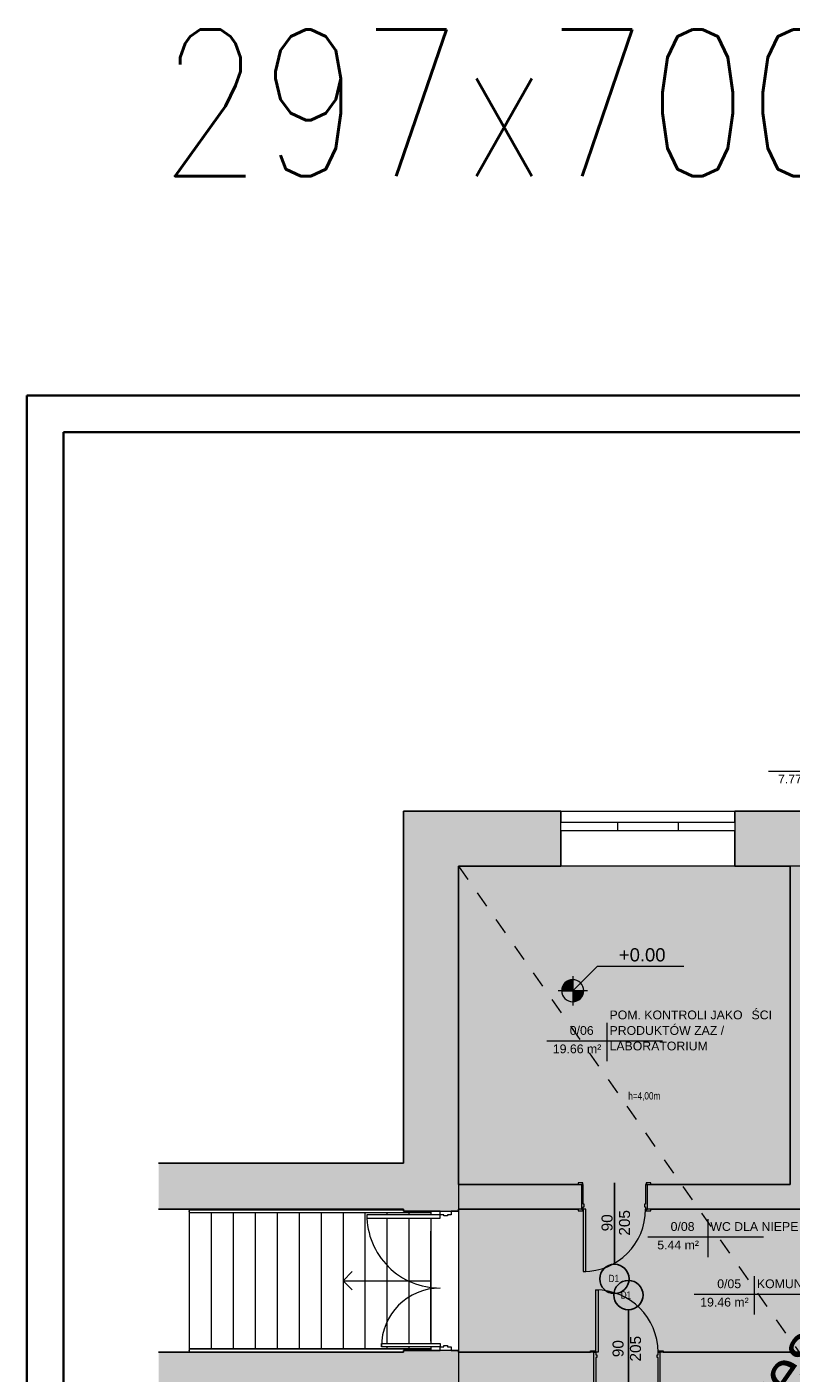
# Model space of a CAD drawing. Header units: centimetres. Extents: x 14504 to 44111, y -18976 to -7683.
# Tile 59 of 141: x 21163 to 22206, y -9552 to -7715. Entities that reach past the tile are written whole.
import ezdxf

# ---------------------------------------------------------------- set-up
doc = ezdxf.new("R2010")
doc.units = ezdxf.units.CM
doc.linetypes.add('Aligning Line 1_8_', pattern=[0.635, 0.3175, -0.3175])
doc.linetypes.add('Ponad', pattern=[0.396875, 0.238125, -0.15875])
for name, color, linetype, lineweight in [('_gruba', 90, 'Continuous', 35), ('A-AREA', 32, 'Continuous', 9), ('A-AREA-IDEN', 4, 'Continuous', 9), ('A-DETL', 6, 'Continuous', 9), ('A-DETL-GENF', 92, 'Continuous', 9), ('A-DETL-MEDM', 33, 'Continuous', 25), ('A-DETL-THIN', 151, 'Continuous', 9), ('A-DOOR', 31, 'Continuous', 9), ('A-DOOR-FRAM', 31, 'Continuous', 18), ('A-FLOR', 192, 'Continuous', 9), ('A-FLOR-HRAL', 11, 'Continuous', 9), ('A-GLAZ', 151, 'Continuous', 9), ('A-WALL', 4, 'Continuous', 9), ('A-WALL-PATT', 111, 'Continuous', 25), ('G-ANNO-DIMS', 111, 'Continuous', 9), ('G-ANNO-TEXT', 8, 'Continuous', 9), ('IE inst', 1, 'Continuous', 50), ('S-STRS', 31, 'Continuous', 9), ('S-STRS-ANNO', 31, 'Continuous', 9)]:
    doc.layers.add(name, color=color, linetype=linetype, lineweight=lineweight)
doc.styles.add('Arial', font='arial.ttf', dxfattribs={"height": 23.8125})
doc.styles.add('Arial_1', font='arial.ttf', dxfattribs={"height": 12})
doc.styles.add('Arial_2', font='arial.ttf', dxfattribs={"height": 18})
doc.styles.add('Arial_3', font='arial.ttf', dxfattribs={"width": 0.8, "height": 18})
doc.styles.add('Arial_5', font='arial.ttf', dxfattribs={"height": 15})
doc.styles.get("Standard").update_dxf_attribs({"font": 'romans.shx', "width": 0.8, "height": 20})

# ---------------------------------------------------------------- blocks, each defined once
blk = doc.blocks.new('Drzwi-wewnętrzne-jednoskrzydłowe-dwupanelowe-drewniane - 900 x 2100mm-307294-3_Poziom parteru')
at = {"layer": 'A-DOOR'}
for p, q in [((-49.635, 24.8175), (-43.135, 24.8175)), ((-49.635, 22.8175), (-49.635, 24.8175)), ((-43.135, 22.8175), (-49.635, 22.8175)), ((-43.135, 24.8175), (-43.135, 22.8175)), ((43.135, 24.8175), (49.635, 24.8175)), ((43.135, 22.8175), (43.135, 24.8175)), ((49.635, 22.8175), (43.135, 22.8175)), ((49.635, 24.8175), (49.635, 22.8175)), ((-49.635, -22.1825), (-43.135, -22.1825)), ((-49.635, -24.1825), (-49.635, -22.1825)), ((-43.135, -24.1825), (-49.635, -24.1825)), ((-43.135, -22.1825), (-43.135, -24.1825)), ((43.135, -22.1825), (49.635, -22.1825)), ((43.135, -24.1825), (43.135, -22.1825)), ((49.635, -24.1825), (43.135, -24.1825)), ((49.635, -22.1825), (49.635, -24.1825))]:
    blk.add_line(p, q, dxfattribs=at)
at = {"layer": 'A-DOOR', "lineweight": 18}
for p, q in [((39, -22.1825), (42.5, -22.1825)), ((39, -107.1825), (39, -22.1825)), ((42.5, -22.1825), (42.5, -107.1825)), ((42.5, -107.1825), (39, -107.1825))]:
    blk.add_line(p, q, dxfattribs=at)
at = {"layer": 'A-DOOR'}
blk.add_arc((42.5, -22.1825), 85, 180, 270, dxfattribs=at)
at = {"layer": 'A-DOOR-FRAM'}
for p, q in [((-45, 22.8175), (-42.5, 22.8175)), ((-45, -22.1825), (-45, 22.8175)), ((-42.5, 22.8175), (-42.5, -15.19)), ((42.5, 22.8175), (45, 22.8175)), ((42.5, -15.19), (42.5, 22.8175)), ((45, 22.8175), (45, -22.1825)), ((-42.5, -15.19), (-41.23, -15.19)), ((-41.23, -15.19), (-41.23, -18.6825)), ((41.23, -15.19), (42.5, -15.19)), ((41.23, -18.6825), (41.23, -15.19)), ((-42.5, -22.1825), (-45, -22.1825)), ((-42.5, -18.6825), (-42.5, -22.1825)), ((-41.23, -18.6825), (-42.5, -18.6825)), ((42.5, -18.6825), (41.23, -18.6825)), ((42.5, -22.1825), (42.5, -18.6825)), ((45, -22.1825), (42.5, -22.1825))]:
    blk.add_line(p, q, dxfattribs=at)
blk = doc.blocks.new('Drzwi-wewnętrzne-jednoskrzydłowe-dwupanelowe-drewniane - 900 x 2100mm-310184-3_Poziom parteru')
at = {"layer": 'A-DOOR', "lineweight": 18}
for p, q in [((42.5, 101.6825), (39, 101.6825)), ((39, 101.6825), (39, 16.6825)), ((42.5, 16.6825), (42.5, 101.6825)), ((39, 16.6825), (42.5, 16.6825))]:
    blk.add_line(p, q, dxfattribs=at)
at = {"layer": 'A-DOOR'}
for p, q in [((-43.135, 18.6825), (-49.635, 18.6825)), ((-49.635, 18.6825), (-49.635, 16.6825)), ((-43.135, 16.6825), (-43.135, 18.6825)), ((49.635, 18.6825), (43.135, 18.6825)), ((43.135, 18.6825), (43.135, 16.6825)), ((49.635, 16.6825), (49.635, 18.6825)), ((-49.635, 16.6825), (-43.135, 16.6825)), ((43.135, 16.6825), (49.635, 16.6825)), ((-43.135, -17.3175), (-49.635, -17.3175)), ((-49.635, -17.3175), (-49.635, -19.3175)), ((-43.135, -19.3175), (-43.135, -17.3175)), ((49.635, -17.3175), (43.135, -17.3175)), ((43.135, -17.3175), (43.135, -19.3175)), ((49.635, -19.3175), (49.635, -17.3175)), ((-49.635, -19.3175), (-43.135, -19.3175)), ((43.135, -19.3175), (49.635, -19.3175))]:
    blk.add_line(p, q, dxfattribs=at)
blk.add_arc((42.5, 16.6825), 85, 90, 180, dxfattribs=at)
at = {"layer": 'A-DOOR-FRAM'}
for p, q in [((-42.5, 16.6825), (-45, 16.6825)), ((-45, 16.6825), (-45, -17.3175)), ((-42.5, 13.1825), (-42.5, 16.6825)), ((-41.23, 13.1825), (-42.5, 13.1825)), ((-42.5, -17.3175), (-42.5, 9.69)), ((-42.5, 9.69), (-41.23, 9.69)), ((-41.23, 9.69), (-41.23, 13.1825)), ((42.5, 13.1825), (41.23, 13.1825)), ((41.23, 13.1825), (41.23, 9.69)), ((41.23, 9.69), (42.5, 9.69)), ((42.5, 16.6825), (42.5, 13.1825)), ((45, 16.6825), (42.5, 16.6825)), ((42.5, 9.69), (42.5, -17.3175)), ((45, -17.3175), (45, 16.6825)), ((-45, -17.3175), (-42.5, -17.3175)), ((42.5, -17.3175), (45, -17.3175))]:
    blk.add_line(p, q, dxfattribs=at)
blk = doc.blocks.new('Typ poręczy górnej - Górna poręcz_wewnętrzny_-448010-3_Poziom parteru')
at = {"layer": 'A-FLOR-HRAL'}
for p, q in [((15158.1, -9576.2), (14828.1, -9576.2)), ((14828.1, -9580.2), (15120.6, -9580.2)), ((15158.1, -9578), (15158.1, -9578.2))]:
    blk.add_line(p, q, dxfattribs=at)
at = {"layer": 'A-FLOR-HRAL', "flags": 128}
blk.add_lwpolyline([(14828.1, -9578.4), (14828.1, -9578.2), (14828.1, -9578)], dxfattribs=at)
blk = doc.blocks.new('Typ poręczy górnej - Górna poręcz_wewnętrzny_-V5-3_Poziom parteru')
at = {"layer": 'A-FLOR-HRAL'}
for p, q in [((14828.1, -9576.2), (14828.1, -9580.2)), ((14828.1, -9576.2), (15158.1, -9576.2)), ((14828.1, -9580.2), (15120.6, -9580.2)), ((15158.1, -9576.2), (15158.1, -9578.2))]:
    blk.add_line(p, q, dxfattribs=at)
blk = doc.blocks.new('Typ poręczy górnej - Górna poręcz_wewnętrzny_-448021-3_Poziom parteru')
at = {"layer": 'A-FLOR-HRAL'}
for p, q in [((15120.6, -9386.3), (14828.1, -9386.3)), ((14828.1, -9390.3), (15158.1, -9390.3)), ((15158.1, -9388.3), (15158.1, -9388.5))]:
    blk.add_line(p, q, dxfattribs=at)
at = {"layer": 'A-FLOR-HRAL', "flags": 128}
blk.add_lwpolyline([(14828.1, -9388.5), (14828.1, -9388.3), (14828.1, -9388)], dxfattribs=at)
blk = doc.blocks.new('Typ poręczy górnej - Górna poręcz_wewnętrzny_-V6-3_Poziom parteru')
at = {"layer": 'A-FLOR-HRAL'}
for p, q in [((14828.1, -9386.3), (14828.1, -9390.3)), ((14828.1, -9386.3), (15120.6, -9386.3)), ((14828.1, -9390.3), (15158.1, -9390.3)), ((15158.1, -9388.2), (15158.1, -9390.3))]:
    blk.add_line(p, q, dxfattribs=at)
blk = doc.blocks.new('Drzwi-korytarz-niesymetryczne-wpuszczane - Drzwi dwuskrzydłowe 1800 x 2100mm-575839-3_Poziom parteru')
at = {"layer": 'A-DOOR', "lineweight": 18}
for p, q in [((-85.5, 11.865), (-90, 11.865)), ((-90, 11.865), (-90, -88.135)), ((-85.5, -88.135), (-85.5, 11.865)), ((85.5, 11.865), (90, 11.865)), ((85.5, -68.135), (85.5, 11.865)), ((90, 11.865), (90, -68.135)), ((90, -68.135), (85.5, -68.135)), ((-90, -88.135), (-85.5, -88.135))]:
    blk.add_line(p, q, dxfattribs=at)
at = {"layer": 'A-DOOR'}
for centre, radius, start, end in [((-90, 11.865), 100, 270, 360), ((90, 11.865), 80, 180, 270)]:
    blk.add_arc(centre, radius, start, end, dxfattribs=at)
at = {"layer": 'A-DOOR-FRAM'}
for p, q in [((-95, 26.865), (-90, 26.865)), ((-95, 11.865), (-95, 26.865)), ((-90, 26.865), (-90, 21.94375)), ((-90, 21.94375), (-88.4125, 21.94375)), ((-88.4125, 21.94375), (-88.4125, 16.84125)), ((88.4125, 21.94375), (90, 21.94375)), ((88.4125, 16.84125), (88.4125, 21.94375)), ((90, 26.865), (95, 26.865)), ((90, 21.94375), (90, 26.865)), ((95, 26.865), (95, 11.865)), ((-90, 11.865), (-95, 11.865)), ((-90, 16.84125), (-90, 11.865)), ((-88.4125, 16.84125), (-90, 16.84125)), ((90, 16.84125), (88.4125, 16.84125)), ((90, 11.865), (90, 16.84125)), ((95, 11.865), (90, 11.865))]:
    blk.add_line(p, q, dxfattribs=at)
blk = doc.blocks.new('Aluminum_2 szybowe - 160x140-V13-3_Poziom parteru')
at = {"layer": 'A-GLAZ'}
for p, q in [((-137.2, 25.2), (22.8, 25.2)), ((-137.2, 13.7), (-137.2, 25.2)), ((22.8, 25.2), (22.8, 13.7)), ((22.8, 13.7), (-137.2, 13.7))]:
    blk.add_line(p, q, dxfattribs=at)
blk = doc.blocks.new('Aluminum_2 szybowe - 160x140-V12-3_Poziom parteru')
at = {"layer": 'A-GLAZ'}
for p, q in [((-137.2, 25.2), (22.8, 25.2)), ((-137.2, 13.7), (-137.2, 25.2)), ((22.8, 25.2), (22.8, 13.7)), ((22.8, 13.7), (-137.2, 13.7))]:
    blk.add_line(p, q, dxfattribs=at)
blk = doc.blocks.new('Etyk_pom_1_mala - Etyk_pom_1_mala-219433-3_Poziom parteru')
at = {"layer": 'A-AREA-IDEN'}
for p, q in [((-0.096, 0.144), (-0.096, -0.378)), ((-0.915, -0.101), (0.666, -0.101))]:
    blk.add_line(p, q, dxfattribs=at)

msp = doc.modelspace()

# ---------------------------------------------------------------- hatches: boundary and pattern name
at = {"layer": 'A-DETL-GENF', "transparency": 33554508}
h = msp.add_hatch(color=9, dxfattribs=at)
h.paths.add_polyline_path([(22219, -10283.4), (22234, -10283.4), (22234, -9568.6), (22439, -9568.6), (22439, -9523.6), (22027, -9523.6), (22027, -9568.6), (22219, -9568.6), (22219, -10268.6)])
h.paths.add_polyline_path([(21870.8, -9568.6), (21937, -9568.6), (21937, -9523.6), (21752, -9523.6), (21752, -9568.6), (21782.8, -9568.6)])
h.paths.add_polyline_path([(22543.9, -9568.6), (22750, -9568.6), (22750, -9523.6), (22529, -9523.6), (22529, -9568.6), (22533.6, -9568.6)])
h.paths.add_polyline_path([(22592.4, -9328.6), (22597, -9328.6), (22597, -9294.6), (22516, -9294.6), (22516, -9085.6), (22506, -9085.6), (22506, -9097.6), (22215, -9097.6), (22215, -8860.6), (22205, -8860.6), (22205, -9294.6), (22010, -9294.6), (22010, -9328.6), (22381, -9328.6), (22381, -9294.6), (22215, -9294.6), (22215, -9107.6), (22506, -9107.6), (22506, -9294.6), (22486, -9294.6), (22486, -9328.6), (22590, -9328.6)])
h.paths.add_polyline_path([(22687, -9328.6), (22750, -9328.6), (22750, -9294.6), (22687, -9294.6), (22687, -9325.1)])
h.paths.add_polyline_path([(21920, -9328.6), (21920, -9294.6), (21752, -9294.6), (21752, -9328.6), (21915.4, -9328.6)])
h.paths.add_polyline_path([(22506, -8995.6), (22516, -8995.6), (22516, -8985.6), (22662, -8985.6), (22662, -8975.6), (22592, -8975.6), (22592, -8860.6), (22582, -8860.6), (22582, -8975.6), (22506, -8975.6), (22506, -8991)])
h.paths.add_polyline_path([(22747, -8985.6), (22750, -8985.6), (22750, -8975.6), (22747, -8975.6), (22747, -8985.5)])
msp.add_hatch(color=9, dxfattribs=at).paths.add_polyline_path([(22575, -10283.4), (22750, -10283.4), (22750, -9568.6), (22529, -9568.6), (22529, -9523.6), (22750, -9523.6), (22750, -9328.6), (22687, -9328.6), (22687, -9294.6), (22750, -9294.6), (22750, -8985.6), (22747, -8985.5), (22747, -8975.6), (22750, -8975.6), (22750, -8860.6), (22592, -8860.6), (22592, -8975.6), (22662, -8975.6), (22662, -8985.6), (22516, -8985.6), (22516, -8995.6), (22506, -8995.6), (22506, -8975.6), (22582, -8975.6), (22582, -8860.6), (22215, -8860.6), (22215, -9097.6), (22506, -9097.6), (22506, -9085.6), (22516, -9085.6), (22516, -9294.6), (22597, -9294.6), (22597, -9328.6), (22486, -9328.6), (22486, -9294.6), (22506, -9294.6), (22506, -9107.6), (22215, -9107.6), (22215, -9294.6), (22381, -9294.6), (22381, -9328.6), (22010, -9328.6), (22010, -9294.6), (22205, -9294.6), (22205, -8860.6), (21752, -8860.6), (21752, -9294.6), (21920, -9294.6), (21920, -9328.6), (21752, -9328.6), (21752, -9523.6), (21937, -9523.6), (21937, -9568.6), (21752, -9568.6), (21752, -10283.4), (22219, -10283.4), (22219, -9568.6), (22027, -9568.6), (22027, -9523.6), (22439, -9523.6), (22439, -9568.6), (22234, -9568.6), (22234, -10283.4), (22554.5, -10283.4)])
at = {"layer": 'A-WALL-PATT', "lineweight": 9, "transparency": 33554610}
h = msp.add_hatch(color=256, dxfattribs=at)
h.paths.add_polyline_path([(21677, -10358.4), (21752, -10358.4), (21752, -9521.1), (21677, -9521.1), (21677, -10283.4)])
h.paths.add_polyline_path([(21738.8, -9331.1), (21752, -9331.1), (21752, -8785.6), (21677, -8785.6), (21677, -9331.1), (21732, -9331.1)])
h = msp.add_hatch(color=256, dxfattribs=at)
h.paths.add_polyline_path([(22582, -8860.6), (22650, -8860.6), (22650, -8785.6), (22554.5, -8785.6), (22554.5, -8860.6), (22575, -8860.6)])
h.paths.add_polyline_path([(21752, -8860.6), (21892, -8860.6), (21892, -8785.6), (21752, -8785.6), (21752, -8842.2)])
h.paths.add_polyline_path([(22129.5, -8860.6), (22317, -8860.6), (22317, -8785.6), (22129.5, -8785.6), (22129.5, -8842.2)])
for points in [[(21650.8, -9328.6), (21677, -9328.6), (21677, -9265.6), (21342.7, -9265.6), (21342.7, -9328.6), (21606.8, -9328.6)], [(21650.8, -9573.6), (21677, -9573.6), (21677, -9523.6), (21342.7, -9523.6), (21342.7, -9573.6), (21606.8, -9573.6)]]:
    msp.add_hatch(color=256, dxfattribs=at).paths.add_polyline_path(points)
at = {"layer": 'G-ANNO-DIMS'}
h = msp.add_hatch(color=256, dxfattribs=at)
edge = h.paths.add_edge_path()
edge.add_arc((21908, -9030.4), 15, 90, 180)
edge.add_line((21893, -9030.4), (21908, -9030.4))
edge.add_line((21908, -9030.4), (21908, -9015.4))
h = msp.add_hatch(color=256, dxfattribs=at)
edge = h.paths.add_edge_path()
edge.add_arc((21908, -9030.4), 15, 270, 360)
edge.add_line((21923, -9030.4), (21908, -9030.4))
edge.add_line((21908, -9030.4), (21908, -9045.4))

# ---------------------------------------------------------------- linework, layer by layer
at = {"layer": '_gruba', "ltscale": 10}
for p, q in [((21163, -11188.3), (21163, -8218.3)), ((21213, -11138.3), (21213, -8268.3))]:
    msp.add_line(p, q, dxfattribs=at)
at = {"layer": '_gruba'}
for points in [[(21163, -8218.3), (28163, -8218.3), (28163, -11188.3), (21163, -11188.3)], [(21213, -11138.3), (28113, -11138.3), (28113, -8268.3), (21213, -8268.3)]]:
    msp.add_lwpolyline(points, dxfattribs=at)
at = {"layer": 'A-AREA'}
msp.add_line((21714.5, -9508.6), (21714.5, -9358.6), dxfattribs=at)
at = {"layer": 'A-DETL', "linetype": 'Aligning Line 1_8_', "ltscale": 70}
msp.add_line((21752, -8860.6), (22750, -10283.4), dxfattribs=at)
at = {"layer": 'A-DETL-MEDM'}
for p, q in [((21965, -9292.6), (21965, -9403.6)), ((21984, -9576.6), (21984, -9465.6))]:
    msp.add_line(p, q, dxfattribs=at)
for centre in [(21965, -9423.6), (21984, -9445.6)]:
    msp.add_circle(centre, 20, dxfattribs=at)
at = {"layer": 'A-DETL-THIN'}
for p, q in [((22750, -8860.6), (21752, -8860.6)), ((21752, -8860.6), (21752, -10283.4))]:
    msp.add_line(p, q, dxfattribs=at)
at = {"layer": 'A-FLOR'}
for p, q in [((21714.5, -9333.2), (21714.5, -9336.1)), ((21714.5, -9340.6), (21714.5, -9511.6)), ((21714.5, -9516.1), (21714.5, -9519.1))]:
    msp.add_line(p, q, dxfattribs=at)
at = {"layer": 'A-WALL', "lineweight": 25}
for p, q in [((21677, -8785.6), (21677, -9265.6)), ((21892, -8785.6), (21677, -8785.6)), ((21892, -8800.6), (21892, -8785.6)), ((22317, -8785.6), (22129.5, -8785.6)), ((22129.5, -8785.6), (22129.5, -8800.6)), ((21892, -8860.6), (21892, -8812.1)), ((22129.5, -8812.1), (22129.5, -8860.6)), ((21752, -9294.6), (21752, -8860.6)), ((21752, -8860.6), (21892, -8860.6)), ((22129.5, -8860.6), (22205, -8860.6)), ((22205, -8860.6), (22205, -9294.6)), ((21677, -9265.6), (21342.7, -9265.6)), ((21915.4, -9294.6), (21752, -9294.6)), ((22205, -9294.6), (22014.6, -9294.6)), ((21342.7, -9328.6), (21677, -9328.6)), ((21677, -9328.6), (21677, -9331.1)), ((21752, -9331.1), (21752, -9328.6)), ((21752, -9328.6), (21915.4, -9328.6)), ((22014.6, -9328.6), (22376.4, -9328.6)), ((21677, -9331.1), (21727, -9331.1)), ((21742, -9331.1), (21752, -9331.1)), ((21677, -9523.6), (21342.7, -9523.6)), ((21727, -9521.1), (21677, -9521.1)), ((21677, -9521.1), (21677, -9523.6)), ((21752, -9521.1), (21742, -9521.1)), ((21752, -9523.6), (21752, -9521.1)), ((21932.4, -9523.6), (21752, -9523.6)), ((22434.4, -9523.6), (22031.6, -9523.6))]:
    msp.add_line(p, q, dxfattribs=at)
at = {"layer": 'A-WALL'}
for p, q in [((21892, -8785.6), (22129.5, -8785.6)), ((22129.5, -8860.6), (21892, -8860.6))]:
    msp.add_line(p, q, dxfattribs=at)
at = {"layer": 'G-ANNO-DIMS'}
for p, q in [((21908, -9030.4), (21941.7, -8996.7)), ((21941.7, -8996.7), (22059.6, -8996.7)), ((21908, -9010.4), (21908, -9050.4)), ((21908, -9030.4), (21908, -9015.4)), ((21928, -9030.4), (21888, -9030.4)), ((21893, -9030.4), (21908, -9030.4)), ((21923, -9030.4), (21908, -9030.4)), ((21908, -9030.4), (21908, -9045.4))]:
    msp.add_line(p, q, dxfattribs=at)
for start, end in [(90, 180), (0, 90), (180, 270), (270, 0)]:
    msp.add_arc((21908, -9030.4), 15, start, end, dxfattribs=at)
at = {"layer": 'S-STRS'}
for p, q in [((21384.5, -9328.6), (21384.5, -9329.2)), ((21414.5, -9328.6), (21414.5, -9329.2)), ((21444.5, -9328.6), (21444.5, -9329.2)), ((21474.5, -9328.6), (21474.5, -9329.2)), ((21504.5, -9328.6), (21504.5, -9329.2)), ((21534.5, -9328.6), (21534.5, -9329.2)), ((21564.5, -9328.6), (21564.5, -9329.2)), ((21594.5, -9328.6), (21594.5, -9329.2)), ((21624.5, -9328.6), (21624.5, -9329.2)), ((21654.5, -9328.6), (21654.5, -9329.2)), ((21384.5, -9333.2), (21384.5, -9519.1)), ((21414.5, -9333.2), (21414.5, -9519.1)), ((21444.5, -9333.2), (21444.5, -9519.1)), ((21474.5, -9333.2), (21474.5, -9519.1)), ((21504.5, -9333.2), (21504.5, -9519.1)), ((21534.5, -9333.2), (21534.5, -9519.1)), ((21564.5, -9333.2), (21564.5, -9519.1)), ((21594.5, -9333.2), (21594.5, -9519.1)), ((21624.5, -9333.2), (21624.5, -9519.1)), ((21654.5, -9333.2), (21654.5, -9336.1)), ((21654.5, -9340.6), (21654.5, -9511.6)), ((21684.5, -9333.2), (21684.5, -9336.1)), ((21684.5, -9340.6), (21684.5, -9511.6)), ((21714.5, -9333.2), (21714.5, -9336.1)), ((21714.5, -9340.6), (21714.5, -9511.6)), ((21384.5, -9523.1), (21384.5, -9523.6)), ((21414.5, -9523.1), (21414.5, -9523.6)), ((21444.5, -9523.1), (21444.5, -9523.6)), ((21474.5, -9523.1), (21474.5, -9523.6)), ((21504.5, -9523.1), (21504.5, -9523.6)), ((21534.5, -9523.1), (21534.5, -9523.6)), ((21564.5, -9523.1), (21564.5, -9523.6)), ((21594.5, -9523.1), (21594.5, -9523.6)), ((21624.5, -9523.1), (21624.5, -9523.6)), ((21654.5, -9516.1), (21654.5, -9519.1)), ((21654.5, -9523.1), (21654.5, -9523.6)), ((21684.5, -9516.1), (21684.5, -9519.1)), ((21714.5, -9516.1), (21714.5, -9519.1))]:
    msp.add_line(p, q, dxfattribs=at)
at = {"layer": 'S-STRS', "linetype": 'Ponad'}
for p, q in [((21384.5, -9328.6), (21384.5, -9329.2)), ((21414.5, -9328.6), (21414.5, -9329.2)), ((21444.5, -9328.6), (21444.5, -9329.2)), ((21474.5, -9328.6), (21474.5, -9329.2)), ((21504.5, -9328.6), (21504.5, -9329.2)), ((21534.5, -9328.6), (21534.5, -9329.2)), ((21564.5, -9328.6), (21564.5, -9329.2)), ((21594.5, -9328.6), (21594.5, -9329.2)), ((21624.5, -9328.6), (21624.5, -9329.2)), ((21654.5, -9328.6), (21654.5, -9329.2)), ((21384.5, -9333.2), (21384.5, -9519.1)), ((21414.5, -9333.2), (21414.5, -9519.1)), ((21444.5, -9333.2), (21444.5, -9519.1)), ((21474.5, -9333.2), (21474.5, -9519.1)), ((21504.5, -9333.2), (21504.5, -9519.1)), ((21534.5, -9333.2), (21534.5, -9519.1)), ((21564.5, -9333.2), (21564.5, -9519.1)), ((21594.5, -9333.2), (21594.5, -9519.1)), ((21624.5, -9333.2), (21624.5, -9519.1)), ((21654.5, -9333.2), (21654.5, -9336.1)), ((21654.5, -9340.6), (21654.5, -9511.6)), ((21684.5, -9333.2), (21684.5, -9336.1)), ((21684.5, -9340.6), (21684.5, -9511.6)), ((21384.5, -9523.1), (21384.5, -9523.6)), ((21414.5, -9523.1), (21414.5, -9523.6)), ((21444.5, -9523.1), (21444.5, -9523.6)), ((21474.5, -9523.1), (21474.5, -9523.6)), ((21504.5, -9523.1), (21504.5, -9523.6)), ((21534.5, -9523.1), (21534.5, -9523.6)), ((21564.5, -9523.1), (21564.5, -9523.6)), ((21594.5, -9523.1), (21594.5, -9523.6)), ((21624.5, -9523.1), (21624.5, -9523.6)), ((21654.5, -9516.1), (21654.5, -9519.1)), ((21654.5, -9523.1), (21654.5, -9523.6)), ((21684.5, -9516.1), (21684.5, -9519.1))]:
    msp.add_line(p, q, dxfattribs=at)
at = {"layer": 'S-STRS-ANNO'}
for p, q in [((21594.5, -9426.1), (21607, -9413.6)), ((21594.5, -9426.1), (21624.5, -9426.1)), ((21594.5, -9426.1), (21607, -9438.6)), ((21624.5, -9426.1), (21654.5, -9426.1)), ((21654.5, -9426.1), (21684.5, -9426.1)), ((21684.5, -9426.1), (21714.5, -9426.1))]:
    msp.add_line(p, q, dxfattribs=at)

# ---------------------------------------------------------------- block references
at = {"layer": 'A-AREA-IDEN', "xscale": 99.99999999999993, "yscale": 99.99999999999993, "zscale": 99.99999999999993}
for p in [(22266.6, -8720.6), (21964.2, -9088.7), (22101.9, -9356.3), (22165.5, -9434.3)]:
    msp.add_blockref('Etyk_pom_1_mala - Etyk_pom_1_mala-219433-3_Poziom parteru', p, dxfattribs=at)
at = {"layer": 'A-DOOR'}
for name, p, rotation in [('Drzwi-wewnętrzne-jednoskrzydłowe-dwupanelowe-drewniane - 900 x 2100mm-310184-3_Poziom parteru', (21965, -9311.9), 180), ('Drzwi-korytarz-niesymetryczne-wpuszczane - Drzwi dwuskrzydłowe 1800 x 2100mm-575839-3_Poziom parteru', (21715.1, -9426.1), 270), ('Drzwi-wewnętrzne-jednoskrzydłowe-dwupanelowe-drewniane - 900 x 2100mm-307294-3_Poziom parteru', (21982, -9545.8), 180)]:
    msp.add_blockref(name, p, dxfattribs=dict(at, rotation=rotation))
at = {"layer": 'A-FLOR-HRAL'}
for name in ['Typ poręczy górnej - Górna poręcz_wewnętrzny_-448021-3_Poziom parteru', 'Typ poręczy górnej - Górna poręcz_wewnętrzny_-V6-3_Poziom parteru', 'Typ poręczy górnej - Górna poręcz_wewnętrzny_-448010-3_Poziom parteru', 'Typ poręczy górnej - Górna poręcz_wewnętrzny_-V5-3_Poziom parteru']:
    msp.add_blockref(name, (6556.4, 57.1), dxfattribs=at)
at = {"layer": 'A-GLAZ'}
for name, p in [('Aluminum_2 szybowe - 160x140-V13-3_Poziom parteru', (22029.2, -8825.8)), ('Aluminum_2 szybowe - 160x140-V12-3_Poziom parteru', (22106.6, -8825.8))]:
    msp.add_blockref(name, p, dxfattribs=at)

# ---------------------------------------------------------------- texts
at = {"layer": 'A-AREA-IDEN', "char_height": 12, "attachment_point": 1, "style": 'Arial'}
for s, insert, width in [('7.77 m²', (22188.3, -8735.6), 73.755), ('ŚCI', (22152.1, -9057.4), 36.878), ('POM. KONTROLI JAKO', (21958.3, -9057.4), 234.894), ('0/06', (21904, -9078.6), 42.489), ('PRODUKTÓW ZAZ /', (21958.3, -9078.6), 205.232), ('19.66 m²', (21880.9, -9103.7), 85.781), ('LABORATORIUM', (21958.3, -9099.8), 173.966), ('0/08', (22041.7, -9346.1), 42.489), ('WC DLA NIEPE', (22095.9, -9346.1), 157.932), ('5.44 m²', (22023.5, -9371.3), 73.755), ('0/05', (22105.3, -9424.2), 42.489), ('KOMUNIKACJA', (22159.5, -9424.2), 156.329), ('19.46 m²', (22082.1, -9449.3), 85.781)]:
    msp.add_mtext(s, dxfattribs=dict(at, insert=insert, width=width))
at = {"layer": 'G-ANNO-DIMS', "insert": (21971.1, -8972.4), "char_height": 18, "width": 60.159, "attachment_point": 1, "line_spacing_factor": 0.941778, "style": 'Arial_2'}
msp.add_mtext('+0.00', dxfattribs=at)
at = {"layer": 'G-ANNO-TEXT', "attachment_point": 1}
for s, insert, char_height, width, rotation, style in [('Obszar poza zakresem opracowania', (21781.9, -10093.2), 60, 1664.303, 55.043, 'Arial_5'), ('90', (21947.4, -9358.7), 15, 28.861, 90, 'Arial_1'), ('205', (21971.2, -9364.6), 15, 43.291, 90, 'Arial_1'), ('90', (21962.4, -9530.4), 15, 28.861, 90, 'Arial_1'), ('205', (21986.2, -9536.3), 15, 43.291, 90, 'Arial_1')]:
    msp.add_mtext(s, dxfattribs=dict(at, insert=insert, char_height=char_height, width=width, rotation=rotation, style=style))
at = {"layer": 'G-ANNO-TEXT', "char_height": 10, "attachment_point": 1, "style": 'Arial_3'}
for s, insert, width in [('h=4,00m', (21983.8, -9168.8), 64.937), ('D1', (21957, -9418), 21.646), ('D1', (21973.6, -9440.5), 21.646)]:
    msp.add_mtext(s, dxfattribs=dict(at, insert=insert, width=width))
at = {"layer": 'IE inst', "insert": (21344.8, -7718.9), "char_height": 200, "attachment_point": 1}
msp.add_mtext_dynamic_manual_height_columns('297x700', width=114.241, gutter_width=1000, heights=[0], dxfattribs=at)

doc.saveas('drawing.dxf')
